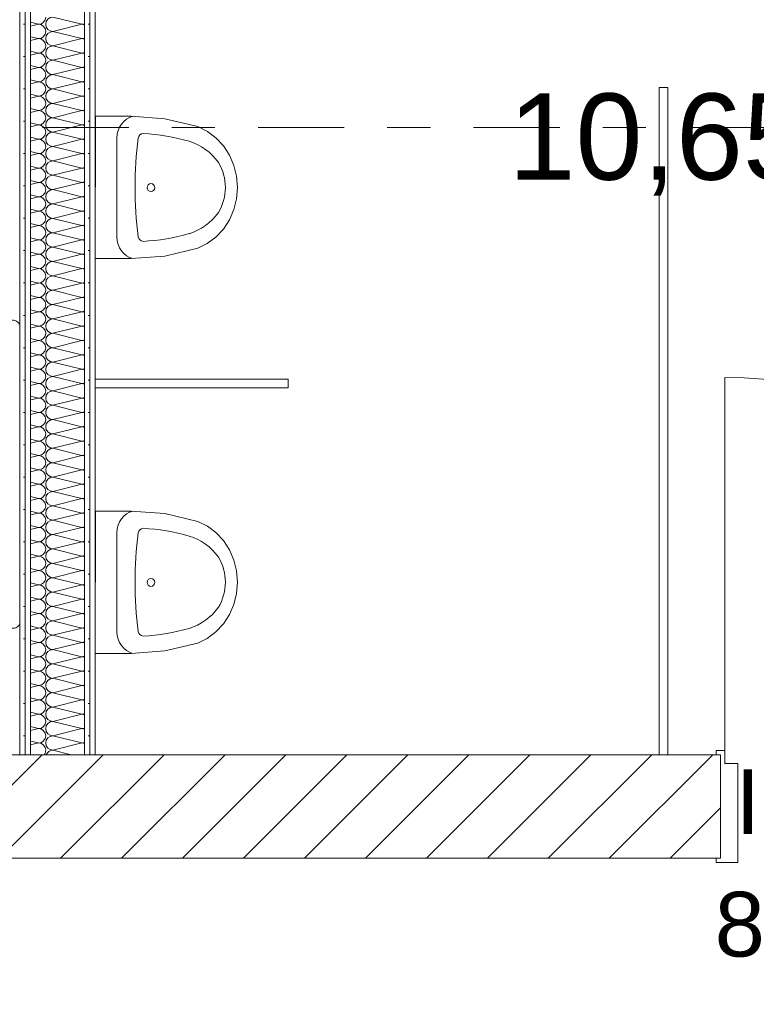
# Model space of a CAD drawing. Header units: metres. Extents: x -167 to 338, y -186 to 508.
# Tile 96 of 256: x 54.47 to 56.18, y 36.56 to 38.84. Entities that reach past the tile are written whole.
import ezdxf
from ezdxf.enums import TextEntityAlignment as Align

# ---------------------------------------------------------------- set-up
doc = ezdxf.new("R2010")
doc.units = ezdxf.units.M
doc.header["$MEASUREMENT"] = 0
doc.linetypes.add('Raster', pattern=[0.4, 0.2, -0.1, 0, -0.1])
for name, color, linetype in [('10 Wand außen', 7, 'Continuous'), ('10 Wand innen tragend', 7, 'Continuous'), ('50 Sanitäreinrichtung', 7, 'Continuous'), ('70 Sanitär Installation', 7, 'Continuous'), ('80 Raum', 7, 'Continuous'), ('90 Achsraster', 7, 'Continuous'), ('94 Genehmigungsplanung Bemaßung', 7, 'Continuous')]:
    doc.layers.add(name, color=color, linetype=linetype)
doc.styles.add('ERSTELLTER_STIL_1', font='arial.ttf')
doc.styles.add('ERSTELLTER_STIL_2', font='arial.ttf')
doc.dimstyles.new('ERSTELLTER_STIL__1', dxfattribs={"dimtxt": 0.25, "dimasz": 0.19, "dimexe": 0.18, "dimexo": 0.1, "dimgap": 0, "dimtad": 1, "dimtih": 1, "dimtoh": 1, "dimzin": 0, "dimdsep": 46, "dimtxsty": 'ERSTELLTER_STIL_1', "dimblk": 'ARROWHEAD_6', "dimblk1": 'ARROWHEAD_6', "dimblk2": 'ARROWHEAD_6', "dimcen": 0.09, "dimclrd": 7, "dimclre": 7, "dimclrt": 7, "dimazin": 0, "dimtfac": 1, "dimtdec": 4, "dimtmove": 0, "dimatfit": 3, "dimfxl": 1, "dimtolj": 1, "dimtzin": 0, "dimarcsym": 0})
doc.dimstyles.new('ERSTELLTER_STIL__2', dxfattribs={"dimtxt": 0.25, "dimasz": 0.19, "dimexe": 0.18, "dimexo": 0.1, "dimgap": 0, "dimtad": 1, "dimzin": 0, "dimdsep": 46, "dimtxsty": 'ERSTELLTER_STIL_1', "dimblk": 'ARROWHEAD_6', "dimblk1": 'ARROWHEAD_6', "dimblk2": 'ARROWHEAD_6', "dimcen": 0.09, "dimclrd": 7, "dimclre": 7, "dimclrt": 7, "dimazin": 0, "dimtfac": 1, "dimtdec": 4, "dimtmove": 0, "dimatfit": 3, "dimfxl": 1, "dimtolj": 1, "dimtzin": 0, "dimarcsym": 0})
pattern_1 = [(0, (27236.132094, 33357.27905), (0, 0.075), [0, -0.075])]

# ---------------------------------------------------------------- blocks, each defined once
blk = doc.blocks.new('WC Herren_0-07_12_1', base_point=(56.2912, 39.0113))
at = {"layer": '80 Raum', "color": 7, "lineweight": 18, "insert": (55.6055, 38.727), "char_height": 0.2, "attachment_point": 1, "style": 'ERSTELLTER_STIL_1'}
blk.add_mtext('\\A1;{\\pql;\\pt0,0.2;\\fArial|b0|i0|c0|p0;\\W1.000000;10,65\\fArial|b0|i0|c0|p0;\\W1.000000;\\A1{\\H.66x;\\S^  ;}\\fArial|b0|i0|c0|p0;\\W1.000000; m\\fArial|b0|i0|c0|p0;\\W1.000000;\\A1{\\H.66x;\\S2^  ;}}', dxfattribs=at)
at = {"layer": '80 Raum', "color": 7, "lineweight": 18, "style": 'ERSTELLTER_STIL_1'}
for tag, p in [('DUMMY_850', (56.977, 39.5613)), ('ROOM_NAME', (55.6055, 39.5156)), ('DUMMY_851', (56.1544, 39.1684)), ('ROOM_NUMBER', (55.6055, 39.1227)), ('DUMMY_852', (55.6055, 38.7756))]:
    blk.add_attdef(tag, text='', height=0.2, dxfattribs=at).set_placement(p, align=Align.TOP_LEFT)
blk = doc.blocks.new('Zargentür 1-Fl 27_4')
at = {"layer": '10 Wand innen tragend', "color": 7, "linetype": 'Continuous', "lineweight": 18}
for p, q in [((0.4325, 0.01), (0.4325, 0.875)), ((-0.4325, 0.01), (-0.4525, 0.01)), ((-0.4525, 0.01), (-0.4525, 0)), ((-0.4525, 0), (-0.4425, 0)), ((-0.4425, 0), (-0.4425, -0.24)), ((-0.4325, -0.02), (-0.4325, 0.01)), ((0.4325, -0.02), (0.4325, 0.01)), ((0.4325, 0.01), (0.4525, 0.01)), ((0.4525, 0), (0.4425, 0)), ((0.4425, 0), (0.4425, -0.24)), ((0.4525, 0.01), (0.4525, 0)), ((-0.4025, -0.02), (-0.4325, -0.02)), ((-0.4025, -0.25), (-0.4025, -0.02)), ((0.4025, -0.25), (0.4025, -0.02)), ((0.4025, -0.02), (0.4325, -0.02)), ((-0.4425, -0.24), (-0.4525, -0.24)), ((-0.4525, -0.24), (-0.4525, -0.25)), ((-0.4525, -0.25), (-0.4025, -0.25)), ((0.4525, -0.25), (0.4025, -0.25)), ((0.4425, -0.24), (0.4525, -0.24)), ((0.4525, -0.24), (0.4525, -0.25))]:
    blk.add_line(p, q, dxfattribs=at)
at = {"layer": '10 Wand innen tragend', "color": 7, "linetype": 'Continuous', "lineweight": 13}
for p, q in [((-0.4425, 0), (-0.4425, -0.24)), ((-0.4425, 0), (-0.4425, -0.24)), ((0.4425, 0), (0.4425, -0.24)), ((0.4425, 0), (0.4425, -0.24))]:
    blk.add_line(p, q, dxfattribs=at)
blk.add_arc((0.4325, 0.01), 0.865, 90, 180, dxfattribs=at)
blk = doc.blocks.new('T Marker 27_17')
at = {"layer": '10 Wand innen tragend', "color": 7, "lineweight": 13, "char_height": 0.15, "attachment_point": 7, "rotation": 180, "style": 'ERSTELLTER_STIL_1'}
for s, insert in [('\\A1;{\\pql;\\pt0;\\fArial|b0|i0|c0|p0;\\W1.000000;88\\fArial|b0|i0|c0|p0;\\W1.000000;\\A1{\\H.66x;\\S5^  ;}\\fArial|b0|i0|c0|p0;\\W1.000000; x 2,41\\fArial|b0|i0|c0|p0;\\W1.000000;\\A1{\\H.66x;\\S^  ;}}', (0.4563, 0.2718)), ('\\A1;{\\pql;\\pt0;\\fArial|b0|i0|c0|p0;\\W1.000000;I-Tür-05\\fArial|b0|i0|c0|p0;\\W1.000000;\\fArial|b0|i0|c0|p0;\\W1.000000;\\fArial|b0|i0|c0|p0;\\W1.000000;}', (0.4084, -0.0542))]:
    blk.add_mtext(s, dxfattribs=dict(at, insert=insert))
blk = doc.blocks.new('*X103', base_point=(27236.1321, 33357.279))
at = {"layer": '10 Wand außen', "color": 8, "linetype": 'Continuous', "lineweight": 18}
for p, q in [((54.5488, 38.8457), (54.6154, 38.829)), ((54.497, 38.8337), (54.5154, 38.829)), ((54.497, 38.8244), (54.5154, 38.829)), ((54.5488, 38.8124), (54.6154, 38.829)), ((54.497, 38.8003), (54.5154, 38.7957)), ((54.497, 38.7911), (54.5154, 38.7957)), ((54.5488, 38.8124), (54.6154, 38.7957)), ((54.5488, 38.779), (54.6154, 38.7957)), ((54.5488, 38.779), (54.6154, 38.7624)), ((54.497, 38.767), (54.5154, 38.7624)), ((54.497, 38.7578), (54.5154, 38.7624)), ((54.5488, 38.7457), (54.6154, 38.7624)), ((54.497, 38.7337), (54.5154, 38.729)), ((54.497, 38.7244), (54.5154, 38.729)), ((54.5488, 38.7457), (54.6154, 38.729)), ((54.5488, 38.7124), (54.6154, 38.729)), ((54.5488, 38.7124), (54.6154, 38.6957)), ((54.497, 38.7003), (54.5154, 38.6957)), ((54.497, 38.6911), (54.5154, 38.6957)), ((54.5488, 38.679), (54.6154, 38.6957)), ((54.5488, 38.679), (54.6154, 38.6624)), ((54.497, 38.667), (54.5154, 38.6624)), ((54.497, 38.6578), (54.5154, 38.6624)), ((54.5488, 38.6457), (54.6154, 38.6624)), ((54.497, 38.6337), (54.5154, 38.629)), ((54.5488, 38.6457), (54.6154, 38.629)), ((54.497, 38.6244), (54.5154, 38.629)), ((54.5488, 38.6124), (54.6154, 38.629)), ((54.5488, 38.6124), (54.6154, 38.5957)), ((54.497, 38.6003), (54.5154, 38.5957)), ((54.497, 38.5911), (54.5154, 38.5957)), ((54.5488, 38.579), (54.6154, 38.5957)), ((54.497, 38.567), (54.5154, 38.5624)), ((54.5488, 38.579), (54.6154, 38.5624)), ((54.497, 38.5578), (54.5154, 38.5624)), ((54.5488, 38.5457), (54.6154, 38.5624)), ((54.5488, 38.5457), (54.6154, 38.529)), ((54.497, 38.5337), (54.5154, 38.529)), ((54.497, 38.5244), (54.5154, 38.529)), ((54.5488, 38.5124), (54.6154, 38.529)), ((54.497, 38.5003), (54.5154, 38.4957)), ((54.5488, 38.5124), (54.6154, 38.4957)), ((54.497, 38.4911), (54.5154, 38.4957)), ((54.5488, 38.479), (54.6154, 38.4957)), ((54.5488, 38.479), (54.6154, 38.4624)), ((54.497, 38.467), (54.5154, 38.4624)), ((54.497, 38.4578), (54.5154, 38.4624)), ((54.5488, 38.4457), (54.6154, 38.4624)), ((54.497, 38.4337), (54.5154, 38.429)), ((54.497, 38.4244), (54.5154, 38.429)), ((54.5488, 38.4457), (54.6154, 38.429)), ((54.5488, 38.4124), (54.6154, 38.429)), ((54.5488, 38.4124), (54.6154, 38.3957)), ((54.497, 38.4003), (54.5154, 38.3957)), ((54.497, 38.3911), (54.5154, 38.3957)), ((54.5488, 38.379), (54.6154, 38.3957)), ((54.497, 38.367), (54.5154, 38.3624)), ((54.497, 38.3578), (54.5154, 38.3624)), ((54.5488, 38.379), (54.6154, 38.3624)), ((54.5488, 38.3457), (54.6154, 38.3624)), ((54.5488, 38.3457), (54.6154, 38.329)), ((54.497, 38.3337), (54.5154, 38.329)), ((54.497, 38.3244), (54.5154, 38.329)), ((54.5488, 38.3124), (54.6154, 38.329)), ((54.497, 38.3003), (54.5154, 38.2957)), ((54.497, 38.2911), (54.5154, 38.2957)), ((54.5488, 38.3124), (54.6154, 38.2957)), ((54.5488, 38.279), (54.6154, 38.2957)), ((54.5488, 38.279), (54.6154, 38.2624)), ((54.497, 38.267), (54.5154, 38.2624)), ((54.497, 38.2578), (54.5154, 38.2624)), ((54.5488, 38.2457), (54.6154, 38.2624)), ((54.5488, 38.2457), (54.6154, 38.229)), ((54.497, 38.2337), (54.5154, 38.229)), ((54.497, 38.2244), (54.5154, 38.229)), ((54.5488, 38.2124), (54.6154, 38.229)), ((54.497, 38.2003), (54.5154, 38.1957)), ((54.5488, 38.2124), (54.6154, 38.1957)), ((54.497, 38.1911), (54.5154, 38.1957)), ((54.5488, 38.179), (54.6154, 38.1957)), ((54.5488, 38.179), (54.6154, 38.1624)), ((54.497, 38.167), (54.5154, 38.1624)), ((54.497, 38.1578), (54.5154, 38.1624)), ((54.5488, 38.1457), (54.6154, 38.1624)), ((54.497, 38.1337), (54.5154, 38.129)), ((54.5488, 38.1457), (54.6154, 38.129)), ((54.497, 38.1244), (54.5154, 38.129)), ((54.5488, 38.1124), (54.6154, 38.129)), ((54.5488, 38.1124), (54.6154, 38.0957)), ((54.497, 38.1003), (54.5154, 38.0957)), ((54.497, 38.0911), (54.5154, 38.0957)), ((54.5488, 38.079), (54.6154, 38.0957)), ((54.497, 38.067), (54.5154, 38.0624)), ((54.497, 38.0578), (54.5154, 38.0624)), ((54.5488, 38.079), (54.6154, 38.0624)), ((54.5488, 38.0457), (54.6154, 38.0624)), ((54.5488, 38.0457), (54.6154, 38.029)), ((54.497, 38.0337), (54.5154, 38.029)), ((54.497, 38.0244), (54.5154, 38.029)), ((54.5488, 38.0124), (54.6154, 38.029)), ((54.497, 38.0003), (54.5154, 37.9957)), ((54.497, 37.9911), (54.5154, 37.9957)), ((54.5488, 38.0124), (54.6154, 37.9957)), ((54.5488, 37.979), (54.6154, 37.9957)), ((54.5488, 37.979), (54.6154, 37.9624)), ((54.497, 37.967), (54.5154, 37.9624)), ((54.497, 37.9578), (54.5154, 37.9624)), ((54.5488, 37.9457), (54.6154, 37.9624)), ((54.497, 37.9337), (54.5154, 37.929)), ((54.497, 37.9244), (54.5154, 37.929)), ((54.5488, 37.9457), (54.6154, 37.929)), ((54.5488, 37.9124), (54.6154, 37.929)), ((54.5488, 37.9124), (54.6154, 37.8957)), ((54.497, 37.9003), (54.5154, 37.8957)), ((54.497, 37.8911), (54.5154, 37.8957)), ((54.5488, 37.879), (54.6154, 37.8957)), ((54.497, 37.867), (54.5154, 37.8624)), ((54.497, 37.8578), (54.5154, 37.8624)), ((54.5488, 37.879), (54.6154, 37.8624)), ((54.5488, 37.8457), (54.6154, 37.8624)), ((54.497, 37.8337), (54.5154, 37.829)), ((54.5488, 37.8457), (54.6154, 37.829)), ((54.497, 37.8244), (54.5154, 37.829)), ((54.5488, 37.8124), (54.6154, 37.829)), ((54.5488, 37.8124), (54.6154, 37.7957)), ((54.497, 37.8003), (54.5154, 37.7957)), ((54.497, 37.7911), (54.5154, 37.7957)), ((54.5488, 37.779), (54.6154, 37.7957)), ((54.497, 37.767), (54.5154, 37.7624)), ((54.5488, 37.779), (54.6154, 37.7624)), ((54.497, 37.7578), (54.5154, 37.7624)), ((54.5488, 37.7457), (54.6154, 37.7624)), ((54.5488, 37.7457), (54.6154, 37.729)), ((54.497, 37.7337), (54.5154, 37.729)), ((54.497, 37.7244), (54.5154, 37.729)), ((54.5488, 37.7124), (54.6154, 37.729)), ((54.497, 37.7003), (54.5154, 37.6957)), ((54.5488, 37.7124), (54.6154, 37.6957)), ((54.497, 37.6911), (54.5154, 37.6957)), ((54.5488, 37.679), (54.6154, 37.6957)), ((54.5488, 37.679), (54.6154, 37.6624)), ((54.497, 37.667), (54.5154, 37.6624)), ((54.497, 37.6578), (54.5154, 37.6624)), ((54.5488, 37.6457), (54.6154, 37.6624)), ((54.497, 37.6337), (54.5154, 37.629)), ((54.497, 37.6244), (54.5154, 37.629)), ((54.5488, 37.6457), (54.6154, 37.629)), ((54.5488, 37.6124), (54.6154, 37.629)), ((54.5488, 37.6124), (54.6154, 37.5957)), ((54.497, 37.6003), (54.5154, 37.5957)), ((54.497, 37.5911), (54.5154, 37.5957)), ((54.5488, 37.579), (54.6154, 37.5957)), ((54.497, 37.567), (54.5154, 37.5624)), ((54.497, 37.5578), (54.5154, 37.5624)), ((54.5488, 37.579), (54.6154, 37.5624)), ((54.5488, 37.5457), (54.6154, 37.5624)), ((54.5488, 37.5457), (54.6154, 37.529)), ((54.497, 37.5337), (54.5154, 37.529)), ((54.497, 37.5244), (54.5154, 37.529)), ((54.5488, 37.5124), (54.6154, 37.529)), ((54.497, 37.5003), (54.5154, 37.4957)), ((54.497, 37.4911), (54.5154, 37.4957)), ((54.5488, 37.5124), (54.6154, 37.4957)), ((54.5488, 37.479), (54.6154, 37.4957)), ((54.5488, 37.479), (54.6154, 37.4624)), ((54.497, 37.467), (54.5154, 37.4624)), ((54.497, 37.4578), (54.5154, 37.4624)), ((54.5488, 37.4457), (54.6154, 37.4624)), ((54.5488, 37.4457), (54.6154, 37.429)), ((54.497, 37.4337), (54.5154, 37.429)), ((54.497, 37.4244), (54.5154, 37.429)), ((54.5488, 37.4124), (54.6154, 37.429)), ((54.497, 37.4003), (54.5154, 37.3957)), ((54.5488, 37.4124), (54.6154, 37.3957)), ((54.497, 37.3911), (54.5154, 37.3957)), ((54.5488, 37.379), (54.6154, 37.3957)), ((54.5488, 37.379), (54.6154, 37.3624)), ((54.497, 37.367), (54.5154, 37.3624)), ((54.497, 37.3578), (54.5154, 37.3624)), ((54.5488, 37.3457), (54.6154, 37.3624)), ((54.497, 37.3337), (54.5154, 37.329)), ((54.5488, 37.3457), (54.6154, 37.329)), ((54.497, 37.3244), (54.5154, 37.329)), ((54.5488, 37.3124), (54.6154, 37.329)), ((54.5488, 37.3124), (54.6154, 37.2957)), ((54.497, 37.3003), (54.5154, 37.2957)), ((54.497, 37.2911), (54.5154, 37.2957)), ((54.5488, 37.279), (54.6154, 37.2957)), ((54.497, 37.267), (54.5154, 37.2624)), ((54.5488, 37.279), (54.6154, 37.2624)), ((54.497, 37.2578), (54.5154, 37.2624)), ((54.5488, 37.2457), (54.6154, 37.2624)), ((54.5488, 37.2457), (54.6154, 37.229)), ((54.497, 37.2337), (54.5154, 37.229)), ((54.497, 37.2244), (54.5154, 37.229)), ((54.5488, 37.2124), (54.6154, 37.229)), ((54.497, 37.2003), (54.5154, 37.1957)), ((54.497, 37.1911), (54.5154, 37.1957)), ((54.5488, 37.2124), (54.6154, 37.1957)), ((54.5488, 37.179), (54.6154, 37.1957)), ((54.5488, 37.179), (54.6154, 37.1624)), ((54.497, 37.167), (54.5154, 37.1624)), ((54.497, 37.1578), (54.5154, 37.1624)), ((54.5488, 37.1457), (54.6154, 37.1624)), ((54.5488, 37.1457), (54.5909, 37.1352))]:
    blk.add_line(p, q, dxfattribs=at)
for centre, start, end in [((54.5154, 38.8457), 270, 0), ((54.5488, 38.829), 90, 180), ((54.5154, 38.8124), 0, 90), ((54.5488, 38.829), 180, 270), ((54.6154, 38.8457), 270, 293.1942), ((54.6154, 38.8124), 66.8058, 90), ((54.5154, 38.8124), 270, 0), ((54.5154, 38.779), 0, 90), ((54.5488, 38.7957), 90, 180), ((54.5488, 38.7957), 180, 270), ((54.6154, 38.8124), 270, 293.1942), ((54.6154, 38.779), 66.8058, 90), ((54.5154, 38.779), 270, 0), ((54.5488, 38.7624), 90, 180), ((54.5154, 38.7457), 0, 90), ((54.5488, 38.7624), 180, 270), ((54.6154, 38.779), 270, 293.1942), ((54.6154, 38.7457), 66.8058, 90), ((54.5154, 38.7457), 270, 0), ((54.5154, 38.7124), 0, 90), ((54.5488, 38.729), 90, 180), ((54.5488, 38.729), 180, 270), ((54.6154, 38.7457), 270, 293.1942), ((54.6154, 38.7124), 66.8058, 90), ((54.5154, 38.7124), 270, 0), ((54.5488, 38.6957), 90, 180), ((54.5154, 38.679), 0, 90), ((54.5154, 38.679), 270, 0), ((54.5488, 38.6957), 180, 270), ((54.5488, 38.6624), 90, 180), ((54.6154, 38.7124), 270, 293.1942), ((54.6154, 38.679), 66.8058, 90), ((54.5154, 38.6457), 0, 90), ((54.5488, 38.6624), 180, 270), ((54.6154, 38.679), 270, 293.1942), ((54.6154, 38.6457), 66.8058, 90), ((54.5154, 38.6457), 270, 0), ((54.5488, 38.629), 90, 180), ((54.5154, 38.6124), 0, 90), ((54.5154, 38.6124), 270, 0), ((54.5488, 38.629), 180, 270), ((54.5488, 38.5957), 90, 180), ((54.6154, 38.6457), 270, 293.1942), ((54.6154, 38.6124), 66.8058, 90), ((54.5154, 38.579), 0, 90), ((54.5488, 38.5957), 180, 270), ((54.6154, 38.6124), 270, 293.1942), ((54.6154, 38.579), 66.8058, 90), ((54.5154, 38.579), 270, 0), ((54.5488, 38.5624), 90, 180), ((54.5154, 38.5457), 0, 90), ((54.5154, 38.5457), 270, 0), ((54.5488, 38.5624), 180, 270), ((54.5488, 38.529), 90, 180), ((54.6154, 38.579), 270, 293.1942), ((54.6154, 38.5457), 66.8058, 90), ((54.5154, 38.5124), 0, 90), ((54.5488, 38.529), 180, 270), ((54.6154, 38.5457), 270, 293.1942), ((54.6154, 38.5124), 66.8058, 90), ((54.5154, 38.5124), 270, 0), ((54.5488, 38.4957), 90, 180), ((54.6154, 38.5124), 270, 293.1942), ((54.5154, 38.479), 0, 90), ((54.5154, 38.479), 270, 0), ((54.5488, 38.4957), 180, 270), ((54.5488, 38.4624), 90, 180), ((54.6154, 38.479), 66.8058, 90), ((54.5154, 38.4457), 0, 90), ((54.5488, 38.4624), 180, 270), ((54.6154, 38.479), 270, 293.1942), ((54.6154, 38.4457), 66.8058, 90), ((54.5154, 38.4457), 270, 0), ((54.5154, 38.4124), 0, 90), ((54.5488, 38.429), 90, 180), ((54.5488, 38.429), 180, 270), ((54.6154, 38.4457), 270, 293.1942), ((54.6154, 38.4124), 66.8058, 90), ((54.5154, 38.4124), 270, 0), ((54.5488, 38.3957), 90, 180), ((54.5154, 38.379), 0, 90), ((54.5488, 38.3957), 180, 270), ((54.6154, 38.4124), 270, 293.1942), ((54.6154, 38.379), 66.8058, 90), ((54.5154, 38.379), 270, 0), ((54.5154, 38.3457), 0, 90), ((54.5488, 38.3624), 90, 180), ((54.5488, 38.3624), 180, 270), ((54.6154, 38.379), 270, 293.1942), ((54.6154, 38.3457), 66.8058, 90), ((54.5154, 38.3457), 270, 0), ((54.5488, 38.329), 90, 180), ((54.5154, 38.3124), 0, 90), ((54.5488, 38.329), 180, 270), ((54.6154, 38.3457), 270, 293.1942), ((54.6154, 38.3124), 66.8058, 90), ((54.5154, 38.3124), 270, 0), ((54.5154, 38.279), 0, 90), ((54.5488, 38.2957), 90, 180), ((54.5488, 38.2957), 180, 270), ((54.6154, 38.3124), 270, 293.1942), ((54.6154, 38.279), 66.8058, 90), ((54.5154, 38.279), 270, 0), ((54.5488, 38.2624), 90, 180), ((54.5154, 38.2457), 0, 90), ((54.5154, 38.2457), 270, 0), ((54.5488, 38.2624), 180, 270), ((54.5488, 38.229), 90, 180), ((54.6154, 38.279), 270, 293.1942), ((54.6154, 38.2457), 66.8058, 90), ((54.5154, 38.2124), 0, 90), ((54.5488, 38.229), 180, 270), ((54.6154, 38.2457), 270, 293.1942), ((54.6154, 38.2124), 66.8058, 90), ((54.5154, 38.2124), 270, 0), ((54.5488, 38.1957), 90, 180), ((54.5154, 38.179), 0, 90), ((54.5154, 38.179), 270, 0), ((54.5488, 38.1957), 180, 270), ((54.5488, 38.1624), 90, 180), ((54.6154, 38.2124), 270, 293.1942), ((54.6154, 38.179), 66.8058, 90), ((54.5154, 38.1457), 0, 90), ((54.5488, 38.1624), 180, 270), ((54.6154, 38.179), 270, 293.1942), ((54.6154, 38.1457), 66.8058, 90), ((54.5154, 38.1457), 270, 0), ((54.5488, 38.129), 90, 180), ((54.5154, 38.1124), 0, 90), ((54.5154, 38.1124), 270, 0), ((54.5488, 38.129), 180, 270), ((54.5488, 38.0957), 90, 180), ((54.6154, 38.1457), 270, 293.1942), ((54.6154, 38.1124), 66.8058, 90), ((54.5154, 38.079), 0, 90), ((54.5488, 38.0957), 180, 270), ((54.6154, 38.1124), 270, 293.1942), ((54.6154, 38.079), 66.8058, 90), ((54.5154, 38.079), 270, 0), ((54.5154, 38.0457), 0, 90), ((54.5488, 38.0624), 90, 180), ((54.5488, 38.0624), 180, 270), ((54.6154, 38.079), 270, 293.1942), ((54.6154, 38.0457), 66.8058, 90), ((54.5154, 38.0457), 270, 0), ((54.5488, 38.029), 90, 180), ((54.5154, 38.0124), 0, 90), ((54.5488, 38.029), 180, 270), ((54.6154, 38.0457), 270, 293.1942), ((54.6154, 38.0124), 66.8058, 90), ((54.5154, 38.0124), 270, 0), ((54.5154, 37.979), 0, 90), ((54.5488, 37.9957), 90, 180), ((54.5488, 37.9957), 180, 270), ((54.6154, 38.0124), 270, 293.1942), ((54.6154, 37.979), 66.8058, 90), ((54.5154, 37.979), 270, 0), ((54.5488, 37.9624), 90, 180), ((54.5154, 37.9457), 0, 90), ((54.5488, 37.9624), 180, 270), ((54.6154, 37.979), 270, 293.1942), ((54.6154, 37.9457), 66.8058, 90), ((54.5154, 37.9457), 270, 0), ((54.5154, 37.9124), 0, 90), ((54.5488, 37.929), 90, 180), ((54.5488, 37.929), 180, 270), ((54.6154, 37.9457), 270, 293.1942), ((54.6154, 37.9124), 66.8058, 90), ((54.5154, 37.9124), 270, 0), ((54.5488, 37.8957), 90, 180), ((54.5154, 37.879), 0, 90), ((54.5488, 37.8957), 180, 270), ((54.6154, 37.9124), 270, 293.1942), ((54.6154, 37.879), 66.8058, 90), ((54.5154, 37.879), 270, 0), ((54.5154, 37.8457), 0, 90), ((54.5488, 37.8624), 90, 180), ((54.5488, 37.8624), 180, 270), ((54.6154, 37.879), 270, 293.1942), ((54.6154, 37.8457), 66.8058, 90), ((54.5154, 37.8457), 270, 0), ((54.5488, 37.829), 90, 180), ((54.5154, 37.8124), 0, 90), ((54.5154, 37.8124), 270, 0), ((54.5488, 37.829), 180, 270), ((54.5488, 37.7957), 90, 180), ((54.6154, 37.8457), 270, 293.1942), ((54.6154, 37.8124), 66.8058, 90), ((54.5154, 37.779), 0, 90), ((54.5488, 37.7957), 180, 270), ((54.6154, 37.8124), 270, 293.1942), ((54.6154, 37.779), 66.8058, 90), ((54.5154, 37.779), 270, 0), ((54.5488, 37.7624), 90, 180), ((54.5154, 37.7457), 0, 90), ((54.5154, 37.7457), 270, 0), ((54.5488, 37.7624), 180, 270), ((54.5488, 37.729), 90, 180), ((54.6154, 37.779), 270, 293.1942), ((54.6154, 37.7457), 66.8058, 90), ((54.5154, 37.7124), 0, 90), ((54.5488, 37.729), 180, 270), ((54.6154, 37.7457), 270, 293.1942), ((54.6154, 37.7124), 66.8058, 90), ((54.5154, 37.7124), 270, 0), ((54.5488, 37.6957), 90, 180), ((54.6154, 37.7124), 270, 293.1942), ((54.5154, 37.679), 0, 90), ((54.5154, 37.679), 270, 0), ((54.5488, 37.6957), 180, 270), ((54.5488, 37.6624), 90, 180), ((54.6154, 37.679), 66.8058, 90), ((54.5154, 37.6457), 0, 90), ((54.5488, 37.6624), 180, 270), ((54.6154, 37.679), 270, 293.1942), ((54.6154, 37.6457), 66.8058, 90), ((54.5154, 37.6457), 270, 0), ((54.5154, 37.6124), 0, 90), ((54.5488, 37.629), 90, 180), ((54.5488, 37.629), 180, 270), ((54.6154, 37.6457), 270, 293.1942), ((54.6154, 37.6124), 66.8058, 90), ((54.5154, 37.6124), 270, 0), ((54.5488, 37.5957), 90, 180), ((54.5154, 37.579), 0, 90), ((54.5488, 37.5957), 180, 270), ((54.6154, 37.6124), 270, 293.1942), ((54.6154, 37.579), 66.8058, 90), ((54.5154, 37.579), 270, 0), ((54.5154, 37.5457), 0, 90), ((54.5488, 37.5624), 90, 180), ((54.5488, 37.5624), 180, 270), ((54.6154, 37.579), 270, 293.1942), ((54.6154, 37.5457), 66.8058, 90), ((54.5154, 37.5457), 270, 0), ((54.5488, 37.529), 90, 180), ((54.5154, 37.5124), 0, 90), ((54.5488, 37.529), 180, 270), ((54.6154, 37.5457), 270, 293.1942), ((54.6154, 37.5124), 66.8058, 90), ((54.5154, 37.5124), 270, 0), ((54.5154, 37.479), 0, 90), ((54.5488, 37.4957), 90, 180), ((54.5488, 37.4957), 180, 270), ((54.6154, 37.5124), 270, 293.1942), ((54.6154, 37.479), 66.8058, 90), ((54.5154, 37.479), 270, 0), ((54.5488, 37.4624), 90, 180), ((54.5154, 37.4457), 0, 90), ((54.5154, 37.4457), 270, 0), ((54.5488, 37.4624), 180, 270), ((54.5488, 37.429), 90, 180), ((54.6154, 37.479), 270, 293.1942), ((54.6154, 37.4457), 66.8058, 90), ((54.5154, 37.4124), 0, 90), ((54.5488, 37.429), 180, 270), ((54.6154, 37.4457), 270, 293.1942), ((54.6154, 37.4124), 66.8058, 90), ((54.5154, 37.4124), 270, 0), ((54.5488, 37.3957), 90, 180), ((54.5154, 37.379), 0, 90), ((54.5154, 37.379), 270, 0), ((54.5488, 37.3957), 180, 270), ((54.5488, 37.3624), 90, 180), ((54.6154, 37.4124), 270, 293.1942), ((54.6154, 37.379), 66.8058, 90), ((54.5154, 37.3457), 0, 90), ((54.5488, 37.3624), 180, 270), ((54.6154, 37.379), 270, 293.1942), ((54.6154, 37.3457), 66.8058, 90), ((54.5154, 37.3457), 270, 0), ((54.5488, 37.329), 90, 180), ((54.5154, 37.3124), 0, 90), ((54.5154, 37.3124), 270, 0), ((54.5488, 37.329), 180, 270), ((54.5488, 37.2957), 90, 180), ((54.6154, 37.3457), 270, 293.1942), ((54.6154, 37.3124), 66.8058, 90), ((54.5154, 37.279), 0, 90), ((54.5488, 37.2957), 180, 270), ((54.6154, 37.3124), 270, 293.1942), ((54.6154, 37.279), 66.8058, 90), ((54.5154, 37.279), 270, 0), ((54.5488, 37.2624), 90, 180), ((54.6154, 37.279), 270, 293.1942), ((54.5154, 37.2457), 0, 90), ((54.5154, 37.2457), 270, 0), ((54.5488, 37.2624), 180, 270), ((54.5488, 37.229), 90, 180), ((54.6154, 37.2457), 66.8058, 90), ((54.5154, 37.2124), 0, 90), ((54.5488, 37.229), 180, 270), ((54.6154, 37.2457), 270, 293.1942), ((54.6154, 37.2124), 66.8058, 90), ((54.5154, 37.2124), 270, 0), ((54.5154, 37.179), 0, 90), ((54.5488, 37.1957), 90, 180), ((54.5488, 37.1957), 180, 270), ((54.6154, 37.2124), 270, 293.1942), ((54.6154, 37.179), 66.8058, 90), ((54.5154, 37.179), 270, 0), ((54.5488, 37.1624), 90, 180), ((54.5154, 37.1457), 0, 90), ((54.5488, 37.1624), 180, 270), ((54.6154, 37.179), 270, 293.1942), ((54.6154, 37.1457), 66.8058, 90), ((54.5154, 37.1457), 320.8098, 0), ((54.5488, 37.129), 90, 158.4014)]:
    blk.add_arc(centre, 0.0167, start, end, dxfattribs=at)
blk = doc.blocks.new('Standard-Rastermarker_139')
at = {"layer": '90 Achsraster', "color": 14, "linetype": 'Raster', "lineweight": 18, "true_color": 0xa80000}
blk.add_line((1, 0), (45.4427, 0), dxfattribs=at)
at = {"layer": '90 Achsraster', "color": 14, "lineweight": 18, "true_color": 0xa80000, "style": 'ERSTELLTER_STIL_2'}
for tag, p in [('AC_MarkerText_1_0', (-0.35, 0.15)), ('AC_MarkerText_1_1', (46.7927, 0.15))]:
    blk.add_attdef(tag, text='', height=0.3, dxfattribs=at).set_placement(p, align=Align.TOP_CENTER)
blk = doc.blocks.new('Waschbecken 01 27_2')
at = {"layer": '50 Sanitäreinrichtung', "color": 7, "linetype": 'Continuous', "lineweight": 13}
for p, q in [((-0.3121, -0.11), (0.3121, -0.11)), ((-0.3271, -0.4788), (-0.3271, -0.125)), ((0.3271, -0.125), (0.3271, -0.4788)), ((0.3121, -0.4938), (-0.3121, -0.4938))]:
    blk.add_line(p, q, dxfattribs=at)
at = {"layer": '50 Sanitäreinrichtung', "color": 7, "linetype": 'Continuous', "lineweight": 13, "flags": 128}
blk.add_lwpolyline([(-0.3421, 0), (0.3421, 0, -0.414214), (0.3571, -0.015), (0.3571, -0.5088, -0.414214), (0.3421, -0.5238), (-0.3421, -0.5238, -0.414214), (-0.3571, -0.5088), (-0.3571, -0.015, -0.414214)], format="xyb", close=True, dxfattribs=at)
blk.add_lwpolyline([(-0.02, -0.175), (0.02, -0.175), (0.02, -0.04), (-0.02, -0.04)], close=True, dxfattribs=at)
at = {"layer": '50 Sanitäreinrichtung', "color": 7, "linetype": 'Continuous', "lineweight": 13}
blk.add_circle((0, -0.2228), 0.02, dxfattribs=at)
for centre, start, end in [((-0.3121, -0.125), 90, 180), ((0.3121, -0.125), 0, 90), ((-0.3121, -0.4788), 180, 270), ((0.3121, -0.4788), 270, 0)]:
    blk.add_arc(centre, 0.015, start, end, dxfattribs=at)
blk = doc.blocks.new('Urinal 2 27')
at = {"layer": '50 Sanitäreinrichtung', "color": 7, "linetype": 'Continuous', "lineweight": 13}
blk.add_line((0.115, -0.0501), (-0.115, -0.0501), dxfattribs=at)
at = {"layer": '50 Sanitäreinrichtung', "color": 7, "linetype": 'Continuous', "lineweight": 13, "flags": 128}
blk.add_lwpolyline([(0.1411, -0.2378), (0.159, -0.1612), (0.165, -0.083), (0.165, 0), (-0.165, 0), (-0.165, -0.083), (-0.159, -0.1612), (-0.1411, -0.2378), (-0.1301, -0.2599), (-0.1151, -0.2799), (-0.0966, -0.2972), (-0.0751, -0.3112), (-0.0514, -0.3215), (-0.0261, -0.3279), (0, -0.33), (0.0261, -0.3279), (0.0514, -0.3215), (0.0751, -0.3112), (0.0966, -0.2972), (0.1151, -0.2799), (0.1301, -0.2599)], close=True, dxfattribs=at)
at = {"layer": '50 Sanitäreinrichtung', "color": 7, "linetype": 'Continuous', "lineweight": 13}
for centre, major_axis, start_param, end_param in [((-0.115, -0.0979), (0.0513, 0), 1.570796, 2.919805), ((0.115, -0.0979), (0.0513, 0), 0.221788, 1.570796), ((0, -0.843), (0.806, 0), 1.428537, 1.713056), ((-0.1118, -0.1119), (0.0133, 0), 1.753661, 3.055796), ((0.44, -0.0835), (0.5658, 0), 3.193476, 3.39964), ((-0.44, -0.0835), (0.5658, 0), 6.025138, 6.231302), ((0.1118, -0.1119), (0.0133, 0), 0.085797, 1.387931), ((0.0296, -0.1812), (0.1423, 0), 3.42286, 4.04878), ((-0.0296, -0.1812), (0.1423, 0), 5.375998, 6.001918), ((0, -0.2025), (0.1065, 0), 4.135515, 5.289263)]:
    blk.add_ellipse(centre, major_axis=major_axis, ratio=0.93164, start_param=start_param, end_param=end_param, dxfattribs=at)
blk.add_ellipse((0.0004, -0.1291), major_axis=(0.00926, 0), ratio=0.93164, dxfattribs=at)
blk = doc.blocks.new('*D473', base_point=(27236.1321, 33357.279))
at = {"layer": '94 Genehmigungsplanung Bemaßung', "color": 7, "linetype": 'Continuous', "lineweight": 13}
for p, q in [((38.2411, 45.7456), (38.2411, 46.1206)), ((57.8425, 45.7456), (57.8425, 46.1206)), ((38.3411, 46.0331), (38.1411, 45.8331)), ((57.9425, 46.0331), (57.7425, 45.8331)), ((38.2411, 45.9331), (57.8425, 45.9331))]:
    blk.add_line(p, q, dxfattribs=at)
at = {"layer": '94 Genehmigungsplanung Bemaßung', "color": 7, "lineweight": 13, "char_height": 0.25, "attachment_point": 7, "style": 'ERSTELLTER_STIL_1'}
for s, insert in [('\\A1;{\\pql;\\fArial|b0|i0|c0|p0;\\W1.000000;19,60}', (47.4221, 45.9831)), ('\\A1;{\\pql;\\fArial|b0|i0|c0|p0;\\W1.000000;32}', (57.3611, 45.9831))]:
    blk.add_mtext(s, dxfattribs=dict(at, insert=insert))
blk = doc.blocks.new('ARROWHEAD_6')
at = {"color": 0, "linetype": 'Continuous', "lineweight": 0}
for p, q in [((-0.5, -0.5), (0.5, 0.5)), ((0, 0), (-1, 0))]:
    blk.add_line(p, q, dxfattribs=at)
blk = doc.blocks.new('*D482', base_point=(27236.1321, 33357.279))
at = {"layer": '94 Genehmigungsplanung Bemaßung', "color": 7, "linetype": 'Continuous', "lineweight": 13}
for p, q in [((60.8659, 36.9952), (61.0659, 36.7952)), ((61.1534, 36.8952), (60.7784, 36.8952)), ((60.9659, 34.8852), (60.9659, 36.8952)), ((60.8659, 34.9852), (61.0659, 34.7852)), ((61.1534, 34.8852), (60.7784, 34.8852))]:
    blk.add_line(p, q, dxfattribs=at)
at = {"layer": '94 Genehmigungsplanung Bemaßung', "color": 7, "lineweight": 13, "char_height": 0.25, "attachment_point": 7, "rotation": 90, "style": 'ERSTELLTER_STIL_1'}
for s, insert in [('\\A1;{\\pql;\\fArial|b0|i0|c0|p0;\\W1.000000;24}', (60.9159, 36.4138)), ('\\A1;{\\pql;\\fArial|b0|i0|c0|p0;\\W1.000000;2,01}', (60.9159, 35.3659))]:
    blk.add_mtext(s, dxfattribs=dict(at, insert=insert))
blk = doc.blocks.new('*D483', base_point=(27236.1321, 33357.279))
at = {"layer": '94 Genehmigungsplanung Bemaßung', "color": 7, "linetype": 'Continuous', "lineweight": 13}
for p, q in [((60.8659, 37.2352), (61.0659, 37.0352)), ((61.1534, 37.1352), (60.7784, 37.1352)), ((60.9659, 36.8952), (60.9659, 37.1352)), ((60.8659, 36.9952), (61.0659, 36.7952)), ((61.1534, 36.8952), (60.7784, 36.8952))]:
    blk.add_line(p, q, dxfattribs=at)
blk = doc.blocks.new('*D484', base_point=(27236.1321, 33357.279))
at = {"layer": '94 Genehmigungsplanung Bemaßung', "color": 7, "linetype": 'Continuous', "lineweight": 13}
for p, q in [((60.8659, 43.7797), (61.0659, 43.5797)), ((61.1534, 43.6797), (60.7784, 43.6797)), ((60.9659, 37.1352), (60.9659, 43.6797)), ((60.8659, 37.2352), (61.0659, 37.0352)), ((61.1534, 37.1352), (60.7784, 37.1352))]:
    blk.add_line(p, q, dxfattribs=at)
at = {"layer": '94 Genehmigungsplanung Bemaßung', "color": 7, "lineweight": 13, "char_height": 0.25, "attachment_point": 7, "rotation": 90, "style": 'ERSTELLTER_STIL_1'}
for s, insert in [('\\A1;{\\pql;\\fArial|b0|i0|c0|p0;\\W1.000000;32}', (60.9159, 43.1983)), ('\\A1;{\\pql;\\fArial|b0|i0|c0|p0;\\W1.000000;6,54\\fArial|b0|i0|c0|p0;\\W1.000000;\\A1{\\H.66x;\\S5^  ;}}', (60.9759, 39.8202))]:
    blk.add_mtext(s, dxfattribs=dict(at, insert=insert))
blk = doc.blocks.new('*D487', base_point=(27236.1321, 33357.279))
at = {"layer": '94 Genehmigungsplanung Bemaßung', "color": 7, "linetype": 'Continuous', "lineweight": 13}
for p, q in [((62.3525, 43.9997), (62.3525, 44.1497)), ((62.4525, 43.8997), (62.2525, 44.0997)), ((62.54, 43.9997), (62.165, 43.9997)), ((62.3525, 28.1797), (62.3525, 43.9997)), ((62.2525, 28.2797), (62.4525, 28.0797)), ((62.54, 28.1797), (62.165, 28.1797))]:
    blk.add_line(p, q, dxfattribs=at)
at = {"layer": '94 Genehmigungsplanung Bemaßung', "color": 7, "lineweight": 13, "insert": (62.3025, 35.6607), "char_height": 0.25, "attachment_point": 7, "rotation": 90, "style": 'ERSTELLTER_STIL_1'}
blk.add_mtext('\\A1;{\\pql;\\fArial|b0|i0|c0|p0;\\W1.000000;15,82}', dxfattribs=at)

msp = doc.modelspace()

# ---------------------------------------------------------------- hatches: boundary and pattern name
at = {"layer": '10 Wand außen', "linetype": 'Continuous', "lineweight": 13, "true_color": 0x000100}
h = msp.add_hatch(dxfattribs=at)
h.set_pattern_fill('Gipskarton_0001', color=98, style=0, pattern_type=2)
h.set_pattern_definition(pattern_1)
h.paths.add_polyline_path([(54.472, 40.6753), (54.472, 37.1352), (54.4845, 37.1352), (54.4845, 40.6753)])
h = msp.add_hatch(dxfattribs=at)
h.set_pattern_fill('Gipskarton_0001', color=98, style=0, pattern_type=2)
h.set_pattern_definition(pattern_1)
h.paths.add_polyline_path([(54.4845, 40.6753), (54.4845, 37.1352), (54.497, 37.1352), (54.497, 40.6753)])
h = msp.add_hatch(dxfattribs=at)
h.set_pattern_fill('Gipskarton_0001', color=98, style=0, pattern_type=2)
h.set_pattern_definition(pattern_1)
h.paths.add_polyline_path([(54.6345, 37.1352), (54.6345, 40.6753), (54.622, 40.6753), (54.622, 37.1352)])
h = msp.add_hatch(dxfattribs=at)
h.set_pattern_fill('Gipskarton_0001', color=98, style=0, pattern_type=2)
h.set_pattern_definition(pattern_1)
h.paths.add_polyline_path([(54.647, 37.1352), (54.647, 40.6753), (54.6345, 40.6753), (54.6345, 37.1352)])
at = {"layer": '10 Wand innen tragend', "linetype": 'Continuous', "lineweight": 13, "true_color": 0x000100}
h = msp.add_hatch(dxfattribs=at)
h.set_pattern_fill('MW_Hochlochziegel_0001', color=98, style=0, pattern_type=2)
h.set_pattern_definition([(45, (27236.13209, 33357.27905), (-0.07071067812, 0.07071067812), [])])
h.paths.add_polyline_path([(56.0975, 37.1352), (53.3322, 37.1352), (53.3322, 36.8952), (56.0975, 36.8952)])

# ---------------------------------------------------------------- linework, layer by layer
at = {"layer": '10 Wand außen', "color": 7, "linetype": 'Continuous', "lineweight": 13}
for p, q in [((54.4845, 40.6753), (54.4845, 37.1352)), ((54.497, 40.6753), (54.497, 37.1352)), ((54.622, 37.1352), (54.622, 40.6753)), ((54.6345, 37.1352), (54.6345, 40.6753))]:
    msp.add_line(p, q, dxfattribs=at)
at = {"layer": '10 Wand außen', "color": 7, "linetype": 'Continuous', "lineweight": 13, "flags": 128}
for points in [[(54.472, 40.6753), (54.472, 37.1352)], [(54.647, 37.1352), (54.647, 40.6753)], [(54.472, 37.1352), (54.647, 37.1352)]]:
    msp.add_lwpolyline(points, dxfattribs=at)
at = {"layer": '10 Wand innen tragend', "color": 7, "linetype": 'Continuous', "lineweight": 13}
msp.add_line((56.0975, 37.1352), (56.0975, 36.8952), dxfattribs=at)
at = {"layer": '10 Wand innen tragend', "color": 7, "linetype": 'Continuous', "lineweight": 13, "flags": 128}
for points in [[(56.0975, 37.1352), (53.3322, 37.1352)], [(53.3322, 36.8952), (56.0975, 36.8952)]]:
    msp.add_lwpolyline(points, dxfattribs=at)
at = {"layer": '70 Sanitär Installation', "color": 7, "linetype": 'Continuous', "lineweight": 13, "flags": 128}
for points in [[(55.9752, 38.6826), (55.9552, 38.6826)], [(55.9552, 38.6826), (55.9552, 37.1352)], [(55.9752, 37.1352), (55.9752, 38.6826)], [(55.0941, 38.0057), (54.647, 38.0057)], [(54.647, 38.0057), (54.647, 37.9857)], [(55.0941, 37.9857), (55.0941, 38.0057)], [(54.647, 37.9857), (55.0941, 37.9857)], [(55.9552, 37.1352), (55.9752, 37.1352)]]:
    msp.add_lwpolyline(points, dxfattribs=at)

# ---------------------------------------------------------------- block references
at = {"layer": '10 Wand außen', "color": 7, "lineweight": 35}
msp.add_blockref('*X103', (27236.1321, 33357.279), dxfattribs=at)
at = {"layer": '10 Wand innen tragend', "color": 7, "linetype": 'Continuous', "lineweight": 18, "xscale": -1}
msp.add_blockref('Zargentür 1-Fl 27_4', (56.54, 37.1352), dxfattribs=at)
at = {"layer": '10 Wand innen tragend', "color": 7, "lineweight": 13, "rotation": 180}
msp.add_blockref('T Marker 27_17', (56.54, 36.8952), dxfattribs=at)
at = {"layer": '50 Sanitäreinrichtung', "color": 7, "linetype": 'Continuous', "lineweight": 18, "xscale": -1, "rotation": 89.9711992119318}
for p in [(54.647, 38.4507), (54.647, 37.5353)]:
    msp.add_blockref('Urinal 2 27', p, dxfattribs=at)
at = {"layer": '50 Sanitäreinrichtung', "color": 7, "linetype": 'Continuous', "lineweight": 18, "rotation": 270}
msp.add_blockref('Waschbecken 01 27_2', (54.472, 37.7856), dxfattribs=at)
at = {"layer": '80 Raum', "color": 7, "linetype": 'Continuous', "lineweight": 18}
msp.add_blockref('WC Herren_0-07_12_1', (56.2912, 39.0113), dxfattribs=at).add_auto_attribs({'ROOM_NAME': 'WC Herren', 'ROOM_NUMBER': '0-07'})
at = {"layer": '90 Achsraster', "color": 7, "linetype": 'Continuous', "lineweight": 18}
msp.add_blockref('Standard-Rastermarker_139', (13.5244, 38.5897), dxfattribs=at)

# ---------------------------------------------------------------- dimensions: what is measured, and where the dimension line sits
at = {"layer": '94 Genehmigungsplanung Bemaßung', "color": 7, "linetype": 'Continuous', "lineweight": 13}
dim = msp.add_linear_dim(base=(57.8425, 45.9331), p1=(38.2411, 36.0897), p2=(57.8425, 43.6597), dimstyle='ERSTELLTER_STIL__1', dxfattribs=at)
dim.commit()
dim.dimension.update_dxf_attribs({"geometry": '*D473', "text_midpoint": (47.8409, 46.1081), "dimtype": 160})
for base, p1, p2, picture, middle in [((62.3525, 43.9997), (58.1625, 28.1797), (47.9546, 43.9997), '*D487', (62.1775, 36.0795)), ((60.9659, 43.6797), (48.0368, 37.1352), (57.5039, 43.6797), '*D484', (60.7909, 40.4804)), ((60.9659, 37.1352), (48.0368, 36.8952), (48.0368, 37.1352), '*D483', (60.7909, 36.6041)), ((60.9659, 36.8952), (51.5102, 34.8852), (48.0368, 36.8952), '*D482', (60.7909, 35.6895))]:
    dim = msp.add_linear_dim(base=base, p1=p1, p2=p2, angle=90, dimstyle='ERSTELLTER_STIL__2', dxfattribs=at)
    dim.commit()
    dim.dimension.update_dxf_attribs({"geometry": picture, "text_midpoint": middle, "dimtype": 160, "text_rotation": 90})

doc.saveas('drawing.dxf')
